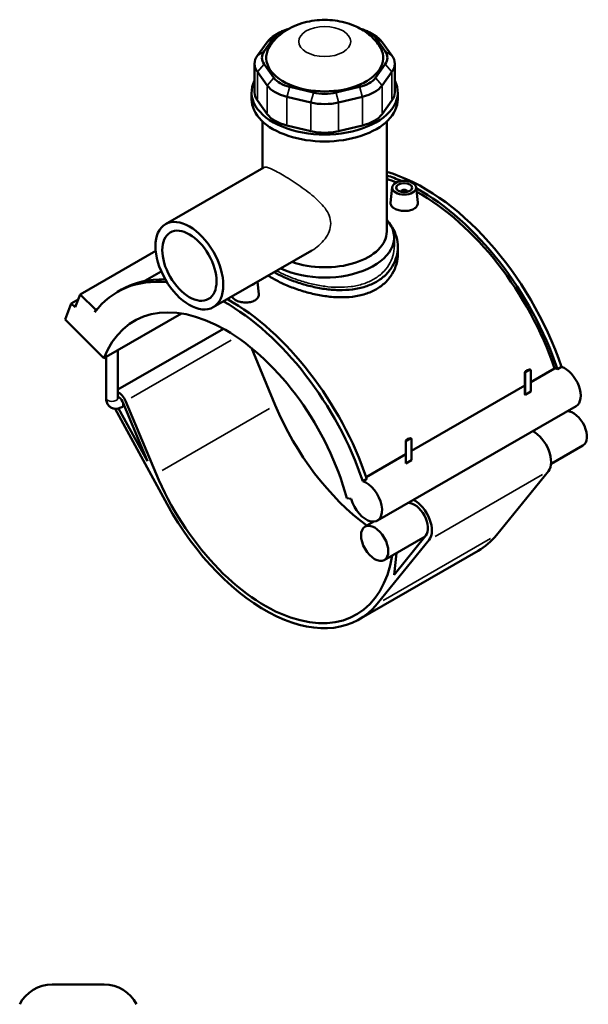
# Model space of a CAD drawing. Header units: inches. Extents: x -3.1 to 51.5, y -2.6 to 50.
# Tile 9 of 9: x 37.5 to 51.5, y 25.7 to 50. Entities that reach past the tile are written whole.
import ezdxf

# ---------------------------------------------------------------- set-up
doc = ezdxf.new("R2010")
doc.units = ezdxf.units.IN
doc.header["$MEASUREMENT"] = 0
doc.layers.add('Visible (ANSI)', color=7, linetype='Continuous', lineweight=50)
doc.layers.add('Visible Narrow (ANSI)', color=7, linetype='Continuous', lineweight=35)

msp = doc.modelspace()

# ---------------------------------------------------------------- linework, layer by layer
at = {"layer": 'Visible (ANSI)'}
for p, q in [((43.4941, 49.1999), (43.7363, 49.5366)), ((43.8906, 49.6702), (43.7627, 49.5959)), ((46.0836, 49.6702), (46.2115, 49.5959)), ((46.2379, 49.5366), (46.4801, 49.1999)), ((43.5698, 49.429), (43.3276, 49.0923)), ((46.6466, 49.0923), (46.4044, 49.429)), ((43.259, 48.8937), (43.259, 48.1863)), ((43.7363, 48.5454), (43.4941, 48.8822)), ((46.4801, 48.8822), (46.2379, 48.5454)), ((46.7152, 48.8937), (46.7152, 48.1863)), ((43.3276, 48.6951), (43.5698, 48.3584)), ((46.4044, 48.3584), (46.6466, 48.6951)), ((44.7112, 48.1813), (44.1265, 48.3207)), ((45.8477, 48.3207), (45.263, 48.1813)), ((43.1847, 48.0153), (43.1847, 48.1863)), ((44.0575, 48.0775), (44.6422, 47.938)), ((45.332, 47.938), (45.9167, 48.0775)), ((46.7895, 48.0153), (46.7895, 48.1863)), ((43.5698, 47.651), (43.3276, 47.9877)), ((46.6466, 47.9877), (46.4044, 47.651)), ((43.4551, 46.3175), (43.4551, 47.4686)), ((44.6422, 47.2306), (44.0575, 47.3701)), ((45.9167, 47.3701), (45.332, 47.2306)), ((46.5191, 44.7547), (46.5191, 47.4686)), ((43.4884, 46.3367), (41.0592, 44.9378)), ((46.6525, 45.8464), (46.6118, 45.4667)), ((46.8685, 45.7394), (46.8685, 45.7321)), ((47.0259, 45.7394), (47.0259, 45.7321)), ((47.2419, 45.8464), (47.2825, 45.4678)), ((46.6994, 44.3903), (46.6994, 44.6074)), ((40.8188, 44.2776), (38.9553, 43.2046)), ((44.6692, 44.2863), (42.24, 42.8873)), ((46.7895, 44.3781), (46.7895, 44.202)), ((40.9571, 43.7686), (40.5529, 43.5359)), ((43.3297, 43.5149), (43.3623, 43.2103)), ((39.8764, 43.267), (39.9745, 43.3234)), ((38.5849, 42.5859), (38.7375, 42.9826)), ((38.9077, 43.0806), (38.7375, 42.9826)), ((38.7375, 42.9826), (38.8333, 42.8871)), ((38.8333, 42.8871), (38.9553, 43.2046)), ((38.9553, 43.2046), (39.3385, 42.8226)), ((39.3385, 42.8226), (39.318, 42.7692)), ((39.379, 42.8459), (39.3385, 42.8226)), ((39.543, 41.631), (41.4588, 42.7342)), ((38.5849, 42.5859), (39.543, 41.631)), ((42.4891, 42.3578), (39.8839, 40.8576)), ((39.8839, 40.6505), (39.8839, 41.8273)), ((43.1793, 41.8852), (43.7697, 40.4732)), ((39.5955, 40.6505), (39.5955, 41.6612)), ((49.9268, 40.7487), (49.9268, 41.2765)), ((49.9505, 41.2935), (50.0489, 41.3502)), ((49.9778, 41.3342), (49.961, 41.3244)), ((50.0699, 41.0403), (50.6588, 41.3794)), ((50.0699, 41.343), (50.0699, 40.8126)), ((50.73, 41.3645), (50.828, 41.4209)), ((49.9295, 40.7317), (49.9295, 41.2621)), ((47.1298, 39.3472), (49.9268, 40.9579)), ((49.9295, 40.7317), (50.0699, 40.8126)), ((39.9972, 40.5647), (40.6141, 39.0897)), ((40.8296, 38.78), (40.0779, 40.5777)), ((39.8183, 40.3841), (41.1029, 38.0313)), ((40.6141, 39.0897), (39.9027, 40.3925)), ((40.0413, 40.4594), (39.9832, 40.426)), ((51.187, 40.4497), (46.2868, 37.6278)), ((46.9866, 39.5834), (46.9866, 39.0556)), ((47.0103, 39.6004), (47.1088, 39.6571)), ((47.0377, 39.641), (47.0209, 39.6313)), ((47.1298, 39.6499), (47.1298, 39.1194)), ((46.9893, 39.0386), (46.9893, 39.569)), ((51.3577, 39.4771), (50.5695, 39.0232)), ((46.0098, 38.7023), (46.9866, 39.2648)), ((46.9893, 39.0386), (47.1298, 39.1194)), ((45.9278, 38.5991), (46.0258, 38.6555)), ((50.504, 38.8462), (49.2214, 37.2674)), ((45.531, 38.1827), (45.6415, 38.1655)), ((46.199, 37.6023), (45.9835, 37.4782)), ((46.2812, 35.5743), (47.5639, 37.153)), ((47.4635, 37.2346), (46.4574, 36.6552)), ((47.4833, 37.259), (46.6992, 36.2938)), ((48.7732, 36.8825), (45.8331, 35.1894)), ((46.6992, 36.2938), (46.7561, 36.8272)), ((38.2653, 26.188), (39.5474, 26.188))]:
    msp.add_line(p, q, dxfattribs=at)
for centre, start, end in [((38.2653, 25.2868), 90, 152.70323), ((39.5474, 25.2868), 27.29677, 90)]:
    msp.add_arc(centre, 0.9012, start, end, dxfattribs=at)
for centre, major_axis, ratio, start_param, end_param in [((44.4024, 49.2304), (-0.9012, 0), 0.5758617, 5.5016397, 5.8904862), ((44.4024, 49.3778), (-0.7209, 0), 0.5758617, 5.1427923, 5.8904862), ((45.5718, 49.3778), (0.7209, 0), 0.5758617, 0.3926991, 1.140393), ((45.5718, 49.2304), (-0.9012, 0), 0.5758617, 3.5342917, 3.9231383), ((44.9871, 49.041), (-1.4419, 0), 0.5758617, 5.9111568, 9.7968065), ((44.1602, 48.8937), (-0.9012, 0), 0.5758617, 5.8904862, 6.6758844), ((44.1602, 49.041), (-0.7209, 0), 0.5758617, 5.8904862, 6.6758844), ((45.814, 49.041), (0.7209, 0), 0.5758617, 5.8904862, 6.6758844), ((45.814, 48.8937), (0.9012, 0), 0.5758617, 5.8904862, 6.6758844), ((44.9871, 48.1863), (-1.8024, 0), 0.5758617, 5.9951502, 9.712813), ((44.4024, 48.557), (0.9012, 0), 0.5758617, 3.5342917, 4.3196899), ((44.4024, 48.7043), (-0.7209, 0), 0.5758617, 0.3926991, 1.1780972), ((45.5718, 48.7043), (0.7209, 0), 0.5758617, 5.1050881, 5.8904862), ((45.5718, 48.557), (0.9012, 0), 0.5758617, 5.1050881, 5.8904862), ((44.1602, 48.1863), (-0.9012, 0), 0.5758617, 0, 0.3926991), ((44.9871, 48.5648), (-0.7209, 0), 0.5758617, 1.1780972, 1.9634954), ((45.814, 48.1863), (0.9012, 0), 0.5758617, 5.8904862, 6.2831853), ((44.9871, 48.0153), (-1.8024, 0), 0.5758617, 0, 3.1415927), ((44.9871, 48.4175), (0.9012, 0), 0.5758617, 4.3196899, 5.1050881), ((44.4024, 47.8496), (-0.9012, 0), 0.5758617, 0.3926991, 1.1780972), ((45.5718, 47.8496), (0.9012, 0), 0.5758617, 5.1050881, 5.8904862), ((44.9871, 47.7101), (-0.9012, 0), 0.5758617, 1.1780972, 1.9634954), ((47.4372, 41.4688), (-2.6605, 4.6201), 0.5780931, 4.3812083, 5.7457364), ((47.3392, 41.4123), (2.6605, -4.6201), 0.5780931, 2.4795724, 2.5774261), ((47.3392, 41.4123), (-2.6084, 4.5295), 0.5780931, 5.6574668, 5.7234787), ((46.9472, 45.7394), (-0.0787, 0), 0.5758617, 2.9729035, 6.4518745), ((47.3392, 41.4123), (2.6605, -4.6201), 0.5780931, 1.2396157, 2.3833114), ((47.3392, 41.4123), (-2.6084, 4.5295), 0.5780931, 4.384141, 5.5227723), ((44.9871, 44.6074), (1.7122, 0), 0.5758617, 4.0261715, 6.74614), ((44.9871, 44.7547), (1.532, 0), 0.5758617, 4.1578052, 6.2831853), ((42.537, 38.6469), (-2.6605, 4.6201), 0.5780931, 5.8915935, 6.5230968), ((42.635, 38.7033), (-2.6605, 4.6201), 0.5780931, 5.9314997, 6.2831853), ((43.027, 43.5785), (0.2953, 0), 0.5758617, 5.3514316, 5.6441427), ((42.537, 38.6469), (-2.2486, 3.9047), 0.5780931, 4.2779904, 6.7214513), ((42.537, 38.6469), (-2.6605, 4.6201), 0.5780931, 4.3812083, 5.5119658), ((42.635, 38.7033), (2.6605, -4.6201), 0.5780931, 1.2396157, 2.3703731), ((50.0449, 41.2765), (-0.1181, 0), 0.5758617, 5.5016397, 6.4967918), ((50.0449, 41.2958), (-0.0945, 0), 0.5758617, 4.6698879, 6.3256863), ((50.8123, 40.8738), (-0.2767, 0.4806), 0.5780931, 5.7110167, 5.901862), ((50.9103, 40.9303), (0.2767, -0.4806), 0.5780931, 0, 2.569424), ((39.9112, 40.5509), (-0.1394, 0.2421), 0.5780931, 4.4960022, 5.6384643), ((39.9112, 40.5509), (0.072, -0.125), 0.5780931, 1.3544095, 2.6293968), ((46.4572, 40.9044), (2.2486, -3.9047), 0.5780931, 4.4960022, 5.3639968), ((51.1207, 39.8886), (-0.237, 0.4115), 0.5780931, 3.1415927, 5.9797429), ((50.1407, 39.3242), (0.3044, -0.5286), 0.5780931, 0.2180701, 2.4081084), ((47.1047, 39.5834), (-0.1181, 0), 0.5758617, 5.5016397, 6.4967918), ((47.1047, 39.6027), (-0.0945, 0), 0.5758617, 4.6698879, 6.3256863), ((43.517, 39.2113), (2.2486, -3.9047), 0.5780931, 4.4960022, 6.8973852), ((46.01, 38.1084), (0.2767, -0.4806), 0.5780931, 4.2779904, 8.8526093), ((47.2005, 37.6311), (0.3044, -0.5286), 0.5780931, 0.2180701, 2.4081084), ((43.517, 39.2113), (2.316, -4.0219), 0.5780931, 4.6731158, 6.5012554), ((47.2005, 37.6311), (0.237, -0.4115), 0.5780931, 0.2180701, 2.8381503), ((46.4572, 40.9044), (2.316, -4.0219), 0.5780931, 0, 0.2180701)]:
    msp.add_ellipse(centre, major_axis=major_axis, ratio=ratio, start_param=start_param, end_param=end_param, dxfattribs=at)
for centre, major_axis, ratio in [((46.9472, 45.836), (-0.2953, 0), 0.5758617), ((46.9472, 45.836), (0.1969, 0), 0.5758617), ((41.6496, 43.9126), (-0.5904, 1.0252), 0.5780931), ((41.6496, 43.9126), (-0.4723, 0.8202), 0.5780931), ((46.2205, 37.0667), (-0.237, 0.4115), 0.5780931)]:
    msp.add_ellipse(centre, major_axis=major_axis, ratio=ratio, dxfattribs=at)
for points, knots in [([(46.3304, 49.3429), (46.2554, 49.4536), (46.1689, 49.5423), (45.9628, 49.7103), (45.8409, 49.7784), (45.5615, 49.8969), (45.4027, 49.9364), (45.0744, 49.9789), (44.9047, 49.9791), (44.5669, 49.9363), (44.3988, 49.8938), (44.0769, 49.7515), (43.9205, 49.6559), (43.7305, 49.4587), (43.6854, 49.4041), (43.6439, 49.3429)], [1.1574267, 1.1574267, 1.1574267, 1.1574267, 1.4003574, 1.4003574, 1.7217975, 1.7217975, 2.1352261, 2.1352261, 2.5730226, 2.5730226, 3.0108124, 3.0108124, 3.4205365, 3.4205365, 3.5549623, 3.5549623, 3.5549623, 3.5549623]), ([(47.1851, 45.3139), (47.1553, 45.2967), (47.1175, 45.2823), (47.0346, 45.2643), (46.9896, 45.2607), (46.9052, 45.263), (46.8603, 45.2691), (46.7775, 45.2906), (46.7398, 45.306), (46.6801, 45.3403), (46.6542, 45.3616), (46.6198, 45.4076), (46.6113, 45.4323), (46.6112, 45.4592), (46.6114, 45.4629), (46.6118, 45.4667)], [0, 0, 0, 0, 0.321687, 0.321687, 0.643374, 0.643374, 0.9648534, 0.9648534, 1.2863328, 1.2863328, 1.6078122, 1.6078122, 1.9292915, 1.9292915, 1.9809557, 1.9809557, 1.9809557, 1.9809557]), ([(47.2825, 45.4678), (47.283, 45.4636), (47.2832, 45.4594), (47.2833, 45.4298), (47.275, 45.4027), (47.2408, 45.3533), (47.215, 45.3311), (47.1851, 45.3139)], [4.4493748, 4.4493748, 4.4493748, 4.4493748, 4.5019571, 4.5019571, 4.82364413, 4.82364413, 5.14533115, 5.14533115, 5.14533115, 5.14533115]), ([(46.5917, 44.9514), (46.614, 44.9224), (46.6346, 44.8924), (46.6991, 44.786), (46.7336, 44.7055), (46.7788, 44.5417), (46.7895, 44.4585), (46.7895, 44.2976), (46.7788, 44.2142), (46.7336, 44.0498), (46.6991, 43.9688), (46.6075, 43.8167), (46.5503, 43.7455), (46.4177, 43.6187), (46.3423, 43.5631), (46.2616, 43.5166)], [8.3392475, 8.3392475, 8.3392475, 8.3392475, 8.6935629, 8.6935629, 9.5627615, 9.5627615, 10.43196, 10.43196, 11.3015529, 11.3015529, 12.1711458, 12.1711458, 13.0407387, 13.0407387, 13.9103316, 13.9103316, 13.9103316, 13.9103316]), ([(46.7895, 44.202), (46.7895, 44.1209), (46.7788, 44.0369), (46.7336, 43.8712), (46.6991, 43.7896), (46.6076, 43.6364), (46.5504, 43.5648), (46.4178, 43.4373), (46.3423, 43.3815), (46.2616, 43.335)], [24.3595458, 24.3595458, 24.3595458, 24.3595458, 25.2297958, 25.2297958, 26.1000458, 26.1000458, 26.9702958, 26.9702958, 27.8405458, 27.8405458, 27.8405458, 27.8405458]), ([(46.2616, 43.5166), (46.1809, 43.4702), (46.0899, 43.4299), (45.8921, 43.3665), (45.7854, 43.3433), (45.5634, 43.3148), (45.4479, 43.3095), (45.216, 43.3143), (45.0996, 43.3245), (44.8747, 43.3558), (44.7583, 43.3781), (44.5263, 43.4344), (44.4108, 43.4683), (44.1887, 43.5443), (44.082, 43.5865), (43.8958, 43.67), (43.8146, 43.7108), (43.7412, 43.7518)], [13.9103316, 13.9103316, 13.9103316, 13.9103316, 14.7799245, 14.7799245, 15.6495174, 15.6495174, 16.5191103, 16.5191103, 17.3887032, 17.3887032, 18.2579018, 18.2579018, 19.1271003, 19.1271003, 19.9962989, 19.9962989, 20.764468, 20.764468, 20.764468, 20.764468]), ([(46.2616, 43.335), (46.1808, 43.2885), (46.0897, 43.2484), (45.8919, 43.1856), (45.7852, 43.1628), (45.5632, 43.1354), (45.4478, 43.1307), (45.2159, 43.1369), (45.0996, 43.1478), (44.8747, 43.1805), (44.7584, 43.2034), (44.5265, 43.2609), (44.411, 43.2954), (44.1889, 43.3723), (44.0822, 43.4149), (43.8844, 43.504), (43.7934, 43.5506), (43.6724, 43.6203), (43.6335, 43.6441), (43.5964, 43.6685)], [0, 0, 0, 0, 0.87025, 0.87025, 1.7405, 1.7405, 2.6107501, 2.6107501, 3.4810001, 3.4810001, 4.3507842, 4.3507842, 5.2205683, 5.2205683, 6.0903524, 6.0903524, 6.9601365, 6.9601365, 7.3933573, 7.3933573, 7.3933573, 7.3933573]), ([(43.2649, 43.0564), (43.2351, 43.0392), (43.1973, 43.0248), (43.1144, 43.0068), (43.0694, 43.0032), (42.985, 43.0055), (42.9401, 43.0116), (42.8573, 43.0331), (42.8196, 43.0485), (42.7599, 43.0828), (42.734, 43.1041), (42.7105, 43.1355), (42.7053, 43.1442), (42.7013, 43.153)], [2.5726656, 2.5726656, 2.5726656, 2.5726656, 2.8943526, 2.8943526, 3.2160396, 3.2160396, 3.537519, 3.537519, 3.8589984, 3.8589984, 4.1804777, 4.1804777, 4.2987665, 4.2987665, 4.2987665, 4.2987665]), ([(43.3623, 43.2103), (43.3628, 43.2061), (43.363, 43.2019), (43.3631, 43.1723), (43.3548, 43.1452), (43.3206, 43.0958), (43.2948, 43.0736), (43.2649, 43.0564)], [7.02204037, 7.02204037, 7.02204037, 7.02204037, 7.07462268, 7.07462268, 7.3963097, 7.3963097, 7.71799672, 7.71799672, 7.71799672, 7.71799672]), ([(39.5955, 40.6505), (39.5955, 40.6166), (39.6, 40.5823), (39.6221, 40.5164), (39.6392, 40.4847), (39.6832, 40.4368), (39.7066, 40.4191), (39.7567, 40.3948), (39.7829, 40.3877), (39.8371, 40.3818), (39.8651, 40.384), (39.9241, 40.3969), (39.9542, 40.4094), (39.9823, 40.4255), (39.9828, 40.4257), (39.9832, 40.426)], [1.5707963, 1.5707963, 1.5707963, 1.5707963, 1.8849556, 1.8849556, 2.1781058, 2.1781058, 2.3992689, 2.3992689, 2.607476, 2.607476, 2.8409253, 2.8409253, 3.1370188, 3.1370188, 3.1415927, 3.1415927, 3.1415927, 3.1415927]), ([(39.8839, 40.6505), (39.8839, 40.6459), (39.8843, 40.6426), (39.8848, 40.6401), (39.8849, 40.6397), (39.8849, 40.6397)], [1.57079633, 1.57079633, 1.57079633, 1.57079633, 1.75773442, 1.75773442, 1.85208089, 1.85208089, 1.85208089, 1.85208089])]:
    msp.add_open_spline(points, degree=3, knots=knots, dxfattribs=at)
for points, weights in [([(49.9295, 41.2621), (49.9411, 41.2802), (49.9505, 41.2935)], [1, 1.00992428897, 1]), ([(50.0489, 41.3502), (50.0582, 41.3476), (50.0699, 41.343)], [1, 1.00992428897, 1]), ([(46.9893, 39.569), (47.001, 39.5871), (47.0103, 39.6004)], [1, 1.00992428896, 1]), ([(47.1088, 39.6571), (47.1181, 39.6545), (47.1298, 39.6499)], [1, 1.00992428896, 1])]:
    msp.add_rational_spline(points, weights, degree=2, dxfattribs=at)
for points in [[(49.9268, 40.7487), (49.9268, 40.7433), (49.9276, 40.7375), (49.9295, 40.7317)], [(46.9866, 39.0556), (46.9866, 39.0502), (46.9875, 39.0444), (46.9893, 39.0386)]]:
    msp.add_open_spline(points, degree=3, dxfattribs=at)
at = {"layer": 'Visible Narrow (ANSI)'}
for p, q in [((43.728, 49.5312), (43.5781, 49.4344)), ((46.2462, 49.5312), (46.3961, 49.4344)), ((43.4858, 49.1945), (43.3359, 49.0977)), ((46.4884, 49.1945), (46.6383, 49.0977)), ((43.4858, 48.8728), (43.3359, 48.7044)), ((46.4884, 48.8728), (46.6383, 48.7044)), ((43.3276, 48.0231), (43.3276, 48.6597)), ((46.6466, 48.6597), (46.6466, 48.0231)), ((43.5698, 48.323), (43.5698, 47.6863)), ((43.728, 48.5361), (43.5781, 48.3677)), ((46.2462, 48.5361), (46.3961, 48.3677)), ((46.4044, 47.6863), (46.4044, 48.323)), ((44.123, 48.3086), (44.061, 48.0897)), ((44.7078, 48.1691), (44.6457, 47.9502)), ((45.2665, 48.1691), (45.3285, 47.9502)), ((45.8512, 48.3086), (45.9133, 48.0897)), ((44.0575, 47.4055), (44.0575, 48.0421)), ((44.6422, 47.9027), (44.6422, 47.266)), ((45.332, 47.266), (45.332, 47.9027)), ((45.9167, 48.0421), (45.9167, 47.4055)), ((42.6801, 42.0762), (40.2148, 40.6565)), ((43.6227, 40.3885), (40.9766, 38.8647)), ((50.357, 38.7615), (47.7109, 37.2377)), ((49.0744, 37.1828), (46.4282, 35.6589))]:
    msp.add_line(p, q, dxfattribs=at)
msp.add_ellipse((44.9871, 49.4399), major_axis=(-0.6411, 0), ratio=0.5758617, dxfattribs=at)
for centre, major_axis, ratio, start_param, end_param in [((39.7397, 40.6505), (0.1442, 0), 0.5758617, 3.2986723, 6.1261057), ((39.9112, 40.5509), (0.072, -0.125), 0.5780931, 0.0677205, 1.286689)]:
    msp.add_ellipse(centre, major_axis=major_axis, ratio=ratio, start_param=start_param, end_param=end_param, dxfattribs=at)
for points, knots in [([(43.4884, 46.3367), (43.5007, 46.3438), (43.5177, 46.3462), (43.5633, 46.3405), (43.5921, 46.3321), (43.6621, 46.3048), (43.7034, 46.2857), (43.7967, 46.2382), (43.8486, 46.2097), (43.959, 46.1461), (44.0196, 46.1098), (44.1472, 46.0301), (44.2143, 45.9868), (44.3493, 45.8961), (44.4174, 45.8486), (44.5491, 45.7522), (44.6126, 45.7033), (44.7311, 45.6059), (44.7906, 45.5537), (44.901, 45.4452), (44.952, 45.3887), (45.0384, 45.2719), (45.0739, 45.2114), (45.1224, 45.0864), (45.1354, 45.0219), (45.1354, 44.9564)], [12.080067, 12.080067, 12.080067, 12.080067, 12.6682064, 12.6682064, 13.262741, 13.262741, 13.8572757, 13.8572757, 14.4518103, 14.4518103, 15.0463449, 15.0463449, 15.6408795, 15.6408795, 16.2354141, 16.2354141, 16.8299487, 16.8299487, 17.4397316, 17.4397316, 18.0495145, 18.0495145, 18.6592974, 18.6592974, 19.2690804, 19.2690804, 19.2690804, 19.2690804]), ([(45.1354, 44.9564), (45.1354, 44.891), (45.1224, 44.8249), (45.0739, 44.6958), (45.0384, 44.633), (44.952, 44.5156), (44.901, 44.4611), (44.7906, 44.3643), (44.7311, 44.3221), (44.6705, 44.287), (44.6699, 44.2866), (44.6692, 44.2863)], [0, 0, 0, 0, 0.6097829, 0.6097829, 1.2195658, 1.2195658, 1.8293487, 1.8293487, 2.4391316, 2.4391316, 2.4455268, 2.4455268, 2.4455268, 2.4455268]), ([(46.6994, 44.3903), (46.6994, 44.3146), (46.6892, 44.2362), (46.6462, 44.0815), (46.6134, 44.0053), (46.5263, 43.862), (46.472, 43.795), (46.3461, 43.6752), (46.2744, 43.6226), (46.1978, 43.5785)], [23.1057848, 23.1057848, 23.1057848, 23.1057848, 23.9311637, 23.9311637, 24.7565427, 24.7565427, 25.5819216, 25.5819216, 26.4073006, 26.4073006, 26.4073006, 26.4073006]), ([(46.1978, 43.5785), (46.1213, 43.5344), (46.0348, 43.496), (45.8471, 43.4351), (45.7458, 43.4125), (45.5349, 43.3842), (45.4251, 43.3783), (45.2047, 43.3813), (45.094, 43.3902), (44.8802, 43.4184), (44.7696, 43.4388), (44.5492, 43.4908), (44.4394, 43.5223), (44.2284, 43.5935), (44.1271, 43.6331), (43.9508, 43.7116), (43.8742, 43.7499), (43.8049, 43.7885)], [0, 0, 0, 0, 0.8253789, 0.8253789, 1.6507579, 1.6507579, 2.4761368, 2.4761368, 3.3015158, 3.3015158, 4.1265931, 4.1265931, 4.9516704, 4.9516704, 5.7767478, 5.7767478, 6.5008165, 6.5008165, 6.5008165, 6.5008165])]:
    msp.add_open_spline(points, degree=3, knots=knots, dxfattribs=at)

doc.saveas('drawing.dxf')
